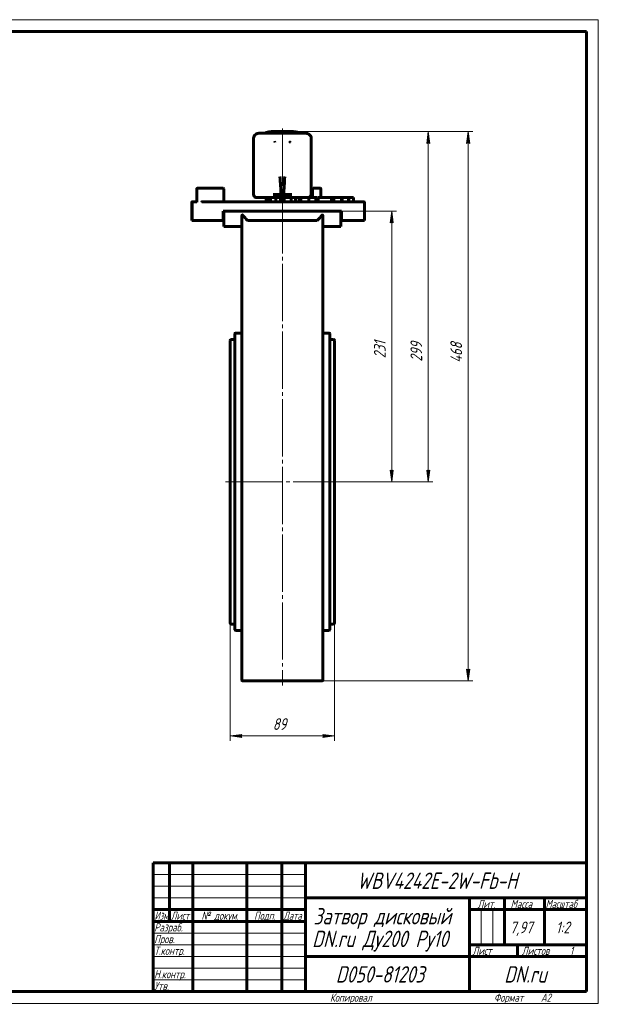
# Model space of a CAD drawing. Header units: millimetres. Extents: x 0 to 594, y 0 to 420.
# Tile 5 of 5: x 347 to 594, y 0 to 420. Entities that reach past the tile are written whole.
import ezdxf

# ---------------------------------------------------------------- set-up
doc = ezdxf.new("R2010")
doc.units = ezdxf.units.MM
for name, pattern in [('K5LT_AXLED', [28.899195, 24.399195, -1.5, 1.5, -1.5]), ('K5LT_BASIC', [0]), ('K5LT_THIN', [0])]:
    doc.linetypes.add(name, pattern=pattern)
doc.layers.add('Системный слой', color=7, linetype='Continuous')
doc.layers.add('Системный слой (1)', color=251, linetype='Continuous', true_color=0x6c6c6c)
doc.styles.add('KDIMTEXTSTYLE', font='txt', dxfattribs={"width": 0.96, "oblique": 15, "height": 5})
doc.styles.add('KTEXTSTYLE', font='txt', dxfattribs={"width": 0.96, "height": 5})
doc.dimstyles.new('KDIMSTYLE (0.50)', dxfattribs={"dimtxt": 5, "dimasz": 1, "dimexe": 2, "dimexo": 0, "dimgap": 1, "dimtad": 1, "dimlfac": 2, "dimtxsty": 'KDIMTEXTSTYLE', "dimsah": 1, "dimcen": 0, "dimdle": 1, "dimadec": 0, "dimazin": 0, "dimtfac": 0.667, "dimtmove": 0, "dimatfit": 3, "dimfxl": 1, "dimtvp": 1, "dimtolj": 1, "dimtzin": 0, "dimarcsym": 0})

# ---------------------------------------------------------------- blocks, each defined once
blk = doc.blocks.new('U9')
at = {"layer": 'Системный слой (1)', "color": 143, "linetype": 'K5LT_BASIC', "lineweight": 60, "true_color": 0x33acca}
for p, q in [((479.43, 222.7), (479.43, 285.95)), ((479.43, 159.45), (479.43, 222.7))]:
    blk.add_line(p, q, dxfattribs=at)
blk = doc.blocks.new('U10')
at = {"layer": 'Системный слой (1)', "color": 143, "linetype": 'K5LT_BASIC', "lineweight": 60, "true_color": 0x33acca}
for p, q in [((438.93, 161.9), (437.43, 161.9)), ((480.93, 161.9), (479.43, 161.9))]:
    blk.add_line(p, q, dxfattribs=at)
blk = doc.blocks.new('U11')
at = {"layer": 'Системный слой (1)', "color": 143, "linetype": 'K5LT_BASIC', "lineweight": 60, "true_color": 0x33acca}
for p, q in [((436.93, 276.26), (436.93, 274.53)), ((436.93, 170.86), (436.93, 169.13))]:
    blk.add_line(p, q, dxfattribs=at)
blk = doc.blocks.new('U12')
at = {"layer": 'Системный слой (1)', "color": 143, "linetype": 'K5LT_BASIC', "lineweight": 60, "true_color": 0x33acca}
for p, q in [((481.43, 222.7), (481.43, 283)), ((481.43, 162.4), (481.43, 222.7))]:
    blk.add_line(p, q, dxfattribs=at)
blk = doc.blocks.new('U13')
at = {"layer": 'Системный слой (1)', "color": 143, "linetype": 'K5LT_BASIC', "lineweight": 60, "true_color": 0x33acca}
for p, q in [((438.93, 283.5), (437.43, 283.5)), ((480.93, 283.5), (479.43, 283.5))]:
    blk.add_line(p, q, dxfattribs=at)
blk = doc.blocks.new('U14')
at = {"layer": 'Системный слой (1)', "color": 143, "linetype": 'K5LT_BASIC', "lineweight": 60, "true_color": 0x33acca}
for p, q in [((457.54, 372.27), (457.85, 372.27)), ((460.34, 372.27), (460.61, 372.27))]:
    blk.add_line(p, q, dxfattribs=at)
blk = doc.blocks.new('U15')
at = {"layer": 'Системный слой (1)', "color": 143, "linetype": 'K5LT_BASIC', "lineweight": 60, "true_color": 0x33acca}
for p, q in [((448.47, 344.02), (452.21, 344.02)), ((453.53, 344.02), (454.07, 344.02))]:
    blk.add_line(p, q, dxfattribs=at)
blk = doc.blocks.new('U16')
at = {"layer": 'Системный слой (1)', "color": 143, "linetype": 'K5LT_BASIC', "lineweight": 60, "true_color": 0x33acca}
for p, q in [((464.3, 344.02), (464.85, 344.02)), ((467.13, 344.02), (469.9, 344.02))]:
    blk.add_line(p, q, dxfattribs=at)
blk = doc.blocks.new('U17')
at = {"layer": 'Системный слой (1)', "color": 143, "linetype": 'K5LT_BASIC', "lineweight": 60, "true_color": 0x33acca}
for p, q in [((458.71, 371.51), (458.69, 371.51)), ((458.73, 371.51), (458.71, 371.51)), ((458.75, 371.51), (458.73, 371.51))]:
    blk.add_line(p, q, dxfattribs=at)
blk = doc.blocks.new('U18')
at = {"layer": 'Системный слой (1)', "color": 143, "linetype": 'K5LT_BASIC', "lineweight": 60, "true_color": 0x33acca}
for p, q in [((460.07, 372.2), (460.06, 372.2)), ((460.13, 372.19), (460.07, 372.2)), ((460.16, 372.19), (460.13, 372.19)), ((460.17, 372.19), (460.16, 372.19)), ((460.18, 372.19), (460.17, 372.19)), ((460.18, 372.18), (460.18, 372.18)), ((460.18, 372.18), (460.18, 372.18)), ((460.18, 372.18), (460.18, 372.19)), ((460.18, 372.19), (460.18, 372.19)), ((460.18, 372.19), (460.18, 372.19)), ((460.18, 372.19), (460.18, 372.19)), ((460.18, 372.19), (460.18, 372.19)), ((460.19, 372.18), (460.18, 372.18)), ((460.18, 372.18), (460.18, 372.18)), ((460.2, 372.18), (460.19, 372.18)), ((460.19, 372.18), (460.19, 372.18)), ((460.19, 372.18), (460.19, 372.18)), ((460.21, 372.18), (460.2, 372.18)), ((460.22, 372.18), (460.21, 372.18)), ((460.21, 372.18), (460.21, 372.18)), ((460.24, 372.17), (460.22, 372.18)), ((460.22, 372.18), (460.22, 372.18)), ((460.22, 372.18), (460.22, 372.18)), ((460.25, 372.15), (460.24, 372.17))]:
    blk.add_line(p, q, dxfattribs=at)
blk = doc.blocks.new('U19')
at = {"layer": 'Системный слой (1)', "color": 143, "linetype": 'K5LT_BASIC', "lineweight": 60, "true_color": 0x33acca}
for p, q in [((456.35, 344.02), (458.43, 344.02)), ((459.93, 344.02), (463.55, 344.02))]:
    blk.add_line(p, q, dxfattribs=at)
blk = doc.blocks.new('U20')
at = {"layer": 'Системный слой (1)', "color": 143, "linetype": 'K5LT_BASIC', "lineweight": 60, "true_color": 0x33acca}
for q in [(458.66, 371.51), (458.69, 371.51)]:
    blk.add_line((458.69, 371.51), q, dxfattribs=at)
blk = doc.blocks.new('U21')
at = {"layer": 'Системный слой (1)', "color": 143, "linetype": 'K5LT_BASIC', "lineweight": 60, "true_color": 0x33acca}
for p, q in [((457.91, 372.15), (457.9, 372.15)), ((457.9, 372.15), (457.9, 372.14)), ((457.92, 372.16), (457.91, 372.16)), ((457.91, 372.16), (457.91, 372.16)), ((457.91, 372.16), (457.91, 372.16)), ((457.91, 372.16), (457.91, 372.15)), ((457.91, 372.15), (457.91, 372.15)), ((457.91, 372.15), (457.91, 372.15)), ((457.91, 372.15), (457.91, 372.15)), ((457.91, 372.15), (457.91, 372.15)), ((457.91, 372.15), (457.91, 372.15)), ((457.91, 372.15), (457.91, 372.15)), ((457.91, 372.15), (457.91, 372.15)), ((457.93, 372.17), (457.92, 372.16)), ((457.92, 372.16), (457.92, 372.16)), ((457.92, 372.16), (457.92, 372.16)), ((457.92, 372.16), (457.92, 372.16)), ((457.92, 372.16), (457.92, 372.16)), ((457.92, 372.16), (457.92, 372.16)), ((457.94, 372.17), (457.93, 372.17)), ((457.93, 372.17), (457.93, 372.17)), ((457.93, 372.17), (457.93, 372.17)), ((457.93, 372.17), (457.93, 372.17)), ((457.93, 372.17), (457.93, 372.17)), ((457.93, 372.17), (457.93, 372.17)), ((457.95, 372.17), (457.94, 372.17)), ((457.94, 372.17), (457.94, 372.17)), ((457.94, 372.17), (457.94, 372.17)), ((457.94, 372.17), (457.94, 372.17)), ((457.94, 372.17), (457.94, 372.17)), ((457.94, 372.17), (457.94, 372.17)), ((458, 372.18), (457.95, 372.17)), ((457.95, 372.17), (457.95, 372.17)), ((458.08, 372.19), (458, 372.18))]:
    blk.add_line(p, q, dxfattribs=at)
blk = doc.blocks.new('D4')
at = {"layer": 'Системный слой (1)'}
for points in [[(441.43, 114.15), (441.93, 114.81), (436.93, 114.15), (441.93, 113.49)], [(481.43, 114.15), (476.43, 114.81), (476.93, 114.15), (476.43, 113.49)]]:
    blk.add_hatch(color=7, dxfattribs=at).paths.add_polyline_path(points)
at = {"layer": 'Системный слой (1)', "color": 7, "linetype": 'K5LT_THIN', "lineweight": 18, "true_color": 0xffffff}
for p, q in [((481.43, 170.86), (481.43, 112.15)), ((436.93, 162.4), (436.93, 112.15)), ((436.93, 114.15), (441.93, 114.81)), ((441.93, 113.49), (436.93, 114.15)), ((441.93, 114.81), (441.43, 114.15)), ((441.43, 114.15), (441.93, 113.49)), ((476.93, 114.15), (476.43, 114.81)), ((476.43, 114.81), (481.43, 114.15)), ((481.43, 114.15), (476.43, 113.49)), ((476.43, 113.49), (476.93, 114.15))]:
    blk.add_line(p, q, dxfattribs=at)
blk.add_wipeout([(455.1, 115.15), (455.1, 122.53), (462.94, 122.53), (462.94, 115.15)]).dxf.layer = 'Системный слой (1)'
blk.add_line((436.93, 114.15), (481.43, 114.15), dxfattribs=at)
at = {"layer": 'Системный слой (1)', "color": 7, "insert": (455.1, 121.74), "char_height": 5, "attachment_point": 1, "style": 'KTEXTSTYLE'}
blk.add_mtext('\\fArial|b0|c204|p34;\\H5.0;\\W1.000;\\Q15;\\fGOST Type AU|b0|i0|c204|p34;\\Q15;\\W0.960;89', dxfattribs=at)
blk = doc.blocks.new('KDIMARROW_01')
at = {"layer": 'Системный слой'}
blk.add_hatch(color=0, dxfattribs=at).paths.add_polyline_path([(-5, -0.66), (0, 0), (-5, 0.66), (-4.5, 0)])
at = {"layer": 'Системный слой', "color": 0, "linetype": 'K5LT_THIN', "lineweight": 18}
for p, q in [((-4.5, 0), (-5, 0.66)), ((-5, 0.66), (0, 0)), ((0, 0), (-5, -0.66)), ((-5, -0.66), (-4.5, 0))]:
    blk.add_line(p, q, dxfattribs=at)
at = {"layer": 'Системный слой (1)', "color": 0, "linetype": 'K5LT_THIN', "lineweight": 18}
blk.add_line((186.15, 222.7), (185.65, 222.7), dxfattribs=at)
blk = doc.blocks.new('D5')
at = {"layer": 'Системный слой (1)'}
for points in [[(506.49, 333.2), (505.83, 338.2), (505.18, 333.2), (505.83, 333.7)], [(505.83, 222.7), (506.49, 227.7), (505.83, 227.2), (505.18, 227.7)]]:
    blk.add_hatch(color=7, dxfattribs=at).paths.add_polyline_path(points)
at = {"layer": 'Системный слой (1)', "color": 7, "linetype": 'K5LT_THIN', "lineweight": 18, "true_color": 0xffffff}
for p, q in [((483.89, 338.2), (507.83, 338.2)), ((505.18, 333.2), (505.83, 338.2)), ((505.83, 338.2), (506.49, 333.2)), ((505.83, 333.7), (505.18, 333.2)), ((506.49, 333.2), (505.83, 333.7)), ((505.83, 222.7), (505.18, 227.7)), ((505.18, 227.7), (505.83, 227.2)), ((505.83, 227.2), (506.49, 227.7)), ((506.49, 227.7), (505.83, 222.7)), ((481.43, 222.7), (507.83, 222.7))]:
    blk.add_line(p, q, dxfattribs=at)
blk.add_wipeout([(504.83, 275.44), (497.45, 275.44), (497.45, 285.06), (504.83, 285.06)]).dxf.layer = 'Системный слой (1)'
blk.add_line((505.83, 338.2), (505.83, 222.7), dxfattribs=at)
at = {"layer": 'Системный слой (1)', "color": 7, "insert": (498.25, 275.44), "char_height": 5, "attachment_point": 1, "rotation": 90, "style": 'KTEXTSTYLE'}
blk.add_mtext('\\fArial|b0|c204|p34;\\H5.0;\\W1.000;\\Q15;\\fGOST Type AU|b0|i0|c204|p34;\\Q15;\\W0.960;231', dxfattribs=at)
blk = doc.blocks.new('D6')
at = {"layer": 'Системный слой (1)'}
for points in [[(522.08, 367.2), (521.42, 372.2), (520.77, 367.2), (521.42, 367.7)], [(521.42, 222.7), (522.08, 227.7), (521.42, 227.2), (520.77, 227.7)]]:
    blk.add_hatch(color=7, dxfattribs=at).paths.add_polyline_path(points)
at = {"layer": 'Системный слой (1)', "color": 7, "linetype": 'K5LT_THIN', "lineweight": 18, "true_color": 0xffffff}
for p, q in [((463.71, 372.2), (523.42, 372.2)), ((520.77, 367.2), (521.42, 372.2)), ((521.42, 372.2), (522.08, 367.2)), ((521.42, 367.7), (520.77, 367.2)), ((522.08, 367.2), (521.42, 367.7)), ((521.42, 222.7), (520.77, 227.7)), ((520.77, 227.7), (521.42, 227.2)), ((521.42, 227.2), (522.08, 227.7)), ((522.08, 227.7), (521.42, 222.7)), ((481.43, 222.7), (523.42, 222.7))]:
    blk.add_line(p, q, dxfattribs=at)
blk.add_wipeout([(520.42, 274.02), (513.04, 274.02), (513.04, 284.92), (520.42, 284.92)]).dxf.layer = 'Системный слой (1)'
blk.add_line((521.42, 222.7), (521.42, 372.2), dxfattribs=at)
at = {"layer": 'Системный слой (1)', "color": 7, "insert": (513.84, 274.02), "char_height": 5, "attachment_point": 1, "rotation": 90, "style": 'KTEXTSTYLE'}
blk.add_mtext('\\fArial|b0|c204|p34;\\H5.0;\\W1.000;\\Q15;\\fGOST Type AU|b0|i0|c204|p34;\\Q15;\\W0.960;299', dxfattribs=at)
blk = doc.blocks.new('D7')
at = {"layer": 'Системный слой (1)'}
for points in [[(539.11, 367.2), (538.45, 372.2), (537.8, 367.2), (538.45, 367.7)], [(538.45, 137.7), (539.11, 142.7), (538.45, 142.2), (537.8, 142.7)]]:
    blk.add_hatch(color=7, dxfattribs=at).paths.add_polyline_path(points)
at = {"layer": 'Системный слой (1)', "color": 7, "linetype": 'K5LT_THIN', "lineweight": 18, "true_color": 0xffffff}
for p, q in [((463.6, 372.2), (540.45, 372.2)), ((537.8, 367.2), (538.45, 372.2)), ((538.45, 372.2), (539.11, 367.2)), ((538.45, 367.7), (537.8, 367.2)), ((539.11, 367.2), (538.45, 367.7)), ((538.45, 137.7), (537.8, 142.7)), ((537.8, 142.7), (538.45, 142.2)), ((538.45, 142.2), (539.11, 142.7)), ((539.11, 142.7), (538.45, 137.7)), ((476.18, 137.7), (540.45, 137.7))]:
    blk.add_line(p, q, dxfattribs=at)
blk.add_wipeout([(537.45, 273.53), (530.07, 273.53), (530.07, 284.42), (537.45, 284.42)]).dxf.layer = 'Системный слой (1)'
blk.add_line((538.45, 372.2), (538.45, 137.7), dxfattribs=at)
at = {"layer": 'Системный слой (1)', "color": 7, "insert": (530.87, 273.53), "char_height": 5, "attachment_point": 1, "rotation": 90, "style": 'KTEXTSTYLE'}
blk.add_mtext('\\fArial|b0|c204|p34;\\H5.0;\\W1.000;\\Q15;\\fGOST Type AU|b0|i0|c204|p34;\\Q15;\\W0.960;468', dxfattribs=at)
blk = doc.blocks.new('U22')
at = {"color": 7, "linetype": 'K5LT_THIN', "lineweight": 18, "true_color": 0xffffff}
for p, q in [((0, 420), (594, 420)), ((594, 420), (594, 0)), ((404, 55), (469, 55)), ((404, 50), (469, 50)), ((404, 45), (469, 45)), ((543.96, 25), (543.96, 40)), ((548.98, 25), (548.98, 40)), ((404, 30), (469, 30)), ((404, 25), (469, 25)), ((404, 20), (469, 20)), ((404, 15), (469, 15)), ((404, 10), (469, 10)), ((594, 0), (0, 0))]:
    blk.add_line(p, q, dxfattribs=at)
at = {"color": 143, "linetype": 'K5LT_BASIC', "lineweight": 60, "true_color": 0x33acca}
for p, q in [((20, 415), (589, 415)), ((589, 415), (589, 5)), ((404, 60), (589, 60)), ((404, 5), (404, 60)), ((411, 35), (411, 60)), ((421, 5), (421, 60)), ((444, 5), (444, 60)), ((459, 5), (459, 60)), ((469, 5), (469, 60)), ((469, 45), (589, 45)), ((539, 5), (539, 45)), ((554, 25), (554, 45)), ((571, 25), (571, 45)), ((404, 40), (469, 40)), ((539, 40), (554, 40)), ((554, 40), (589, 40)), ((404, 35), (469, 35)), ((539, 25), (589, 25)), ((559.57, 20), (559.57, 25)), ((469, 20), (539, 20)), ((539, 20), (589, 20)), ((589, 5), (20, 5))]:
    blk.add_line(p, q, dxfattribs=at)
at = {"color": 7, "attachment_point": 1, "style": 'KTEXTSTYLE'}
for s, insert, char_height in [('\\fArial|b0|c204|p34;\\H5.0;\\W1.000;\\Q15;\\fGOST Type AU|b0|i0|c204|p34;\\Q15;\\W0.960;\\H7.00;WBV4242E-2W-Fb-H', (491.05, 55.86), 7), ('\\fArial|b0|c204|p34;\\H5.0;\\W1.000;\\Q15;\\fGOST Type AU|b0|i0|c204|p34;\\Q15;\\W0.960;\\H3.50;Лит.', (542.47, 44.18), 3.5), ('\\fArial|b0|c204|p34;\\H5.0;\\W1.000;\\Q15;\\fGOST Type AU|b0|i0|c204|p34;\\Q15;\\W0.960;\\H3.50;Масса', (556.58, 44.18), 3.5), ('\\fArial|b0|c204|p34;\\H5.0;\\W1.000;\\Q15;\\fGOST Type AU|b0|i0|c204|p34;\\Q15;\\W0.926;\\H3.50;Масштаб', (571.52, 44.18), 3.5), ('\\fArial|b0|c204|p34;\\H5.0;\\W1.000;\\Q15;\\fGOST Type AU|b0|i0|c204|p34;\\Q15;\\W0.786;\\H3.50;Изм.', (404.62, 39.18), 3.5), ('\\fArial|b0|c204|p34;\\H5.0;\\W1.000;\\Q15;\\fGOST Type AU|b0|i0|c204|p34;\\Q15;\\W0.800;\\H3.50;Лист', (411.61, 39.18), 3.5), ('\\fArial|b0|c204|p34;\\H5.0;\\W1.000;\\Q15;\\fGOST Type AU|b0|i0|c204|p34;\\Q15;\\W0.960;\\H3.50;№ докум.', (424.63, 39.18), 3.5), ('\\fArial|b0|c204|p34;\\H5.0;\\W1.000;\\Q15;\\fGOST Type AU|b0|i0|c204|p34;\\Q15;\\W0.960;\\H3.50;Подп.', (447.1, 39.18), 3.5), ('\\fArial|b0|c204|p34;\\H5.0;\\W1.000;\\Q15;\\fGOST Type AU|b0|i0|c204|p34;\\Q15;\\W0.800;\\H3.50;Дата', (459.61, 39.18), 3.5), ('\\fArial|b0|c204|p34;\\H5.0;\\W1.000;\\Q15;\\fGOST Type AU|b0|i0|c204|p34;\\Q15;\\W0.960;\\H7.00;Затвор дисковый', (472.44, 40.69), 7), ('\\fArial|b0|c204|p34;\\H5.0;\\W1.000;\\Q15;\\fGOST Type AU|b0|i0|c204|p34;\\Q15;\\W0.960;\\H3.50;Разраб.', (404.5, 34.18), 3.5), ('\\fArial|b0|c204|p34;\\H5.0;\\W1.000;\\Q15;\\fGOST Type AU|b0|i0|c204|p34;\\Q15;\\W0.960;7,97', (556.3, 34.9), 5), ('\\fArial|b0|c204|p34;\\H5.0;\\W1.000;\\Q15;\\fGOST Type AU|b0|i0|c204|p34;\\Q15;\\W0.960;{\\c16737820;1:2}', (575.92, 34.9), 5), ('\\fArial|b0|c204|p34;\\H5.0;\\W1.000;\\Q15;\\fGOST Type AU|b0|i0|c204|p34;\\Q15;\\W0.960;\\H7.00;DN.ru Ду200 Ру10', (471.89, 31.02), 7), ('\\fArial|b0|c204|p34;\\H5.0;\\W1.000;\\Q15;\\fGOST Type AU|b0|i0|c204|p34;\\Q15;\\W0.960;\\H3.50;Пров.', (404.5, 29.18), 3.5), ('\\fArial|b0|c204|p34;\\H5.0;\\W1.000;\\Q15;\\fGOST Type AU|b0|i0|c204|p34;\\Q15;\\W0.960;\\H3.50;Т.контр.', (404.5, 24.18), 3.5), ('\\fArial|b0|c204|p34;\\H5.0;\\W1.000;\\Q15;\\fGOST Type AU|b0|i0|c204|p34;\\Q15;\\W0.960;\\H3.50;Лист', (540.32, 24.18), 3.5), ('\\fArial|b0|c204|p34;\\H5.0;\\W1.000;\\Q15;\\fGOST Type AU|b0|i0|c204|p34;\\Q15;\\W0.960;\\H3.50;Листов', (561.36, 24.18), 3.5), ('\\fArial|b0|c204|p34;\\H5.0;\\W1.000;\\Q15;\\fGOST Type AU|b0|i0|c204|p34;\\Q15;\\W0.960;\\H3.50;1', (581.91, 24.18), 3.5), ('\\fArial|b0|c204|p34;\\H5.0;\\W1.000;\\Q15;\\fGOST Type AU|b0|i0|c204|p34;\\Q15;\\W0.960;\\H3.50;Н.контр.', (404.5, 14.18), 3.5), ('\\fArial|b0|c204|p34;\\H5.0;\\W1.000;\\Q15;\\fGOST Type AU|b0|i0|c204|p34;\\Q15;\\W0.960;\\H7.00;D050-81203', (481.98, 15.86), 7), ('\\fArial|b0|c204|p34;\\H5.0;\\W1.000;\\Q15;\\fGOST Type AU|b0|i0|c204|p34;\\Q15;\\W0.960;\\H7.00;DN.ru', (553.84, 15.86), 7), ('\\fArial|b0|c204|p34;\\H5.0;\\W1.000;\\Q15;\\fGOST Type AU|b0|i0|c204|p34;\\Q15;\\W0.960;\\H3.50;Утв.', (404.5, 9.18), 3.5), ('\\fArial|b0|c204|p34;\\H5.0;\\W1.000;\\Q15;\\fGOST Type AU|b0|i0|c204|p34;\\Q15;\\W0.960;\\H3.50;Копировал', (479.5, 4.18), 3.5), ('\\fArial|b0|c204|p34;\\H5.0;\\W1.000;\\Q15;\\fGOST Type AU|b0|i0|c204|p34;\\Q15;\\W0.960;\\H3.50;Формат', (549.5, 4.18), 3.5), ('\\fArial|b0|c204|p34;\\H5.0;\\W1.000;\\Q15;\\fGOST Type AU|b0|i0|c204|p34;\\Q15;\\W0.960;\\H3.50;A2', (569.5, 4.18), 3.5)]:
    blk.add_mtext(s, dxfattribs=dict(at, insert=insert, char_height=char_height))

msp = doc.modelspace()

# ---------------------------------------------------------------- linework, layer by layer
at = {"layer": 'Системный слой (1)', "color": 143, "linetype": 'K5LT_BASIC', "lineweight": 60, "true_color": 0x33acca}
for p, q in [((454.8103, 371.5079), (449.2073, 371.5079)), ((457.5473, 372.1985), (454.7648, 372.1985)), ((458.6631, 371.5079), (454.8103, 371.5079)), ((457.5445, 372.2676), (457.5445, 372.1985)), ((457.5445, 372.1753), (457.5445, 372.044)), ((457.5445, 372.044), (457.5445, 371.9725)), ((458.2965, 372.2676), (457.8516, 372.2676)), ((457.8977, 372.1439), (457.8977, 372.1915)), ((458.0818, 372.2627), (458.0818, 372.1936)), ((458.2965, 372.2676), (459.0767, 372.2676)), ((459.9051, 372.1985), (458.2965, 372.1985)), ((458.6919, 371.5084), (458.6919, 371.5084)), ((458.6919, 371.5084), (458.6932, 371.5085)), ((458.7533, 371.5096), (459.6117, 371.5096)), ((459.0767, 372.2676), (459.9051, 372.2676)), ((459.6718, 371.5085), (459.6732, 371.5084)), ((459.6718, 371.5085), (459.7019, 371.5079)), ((459.7019, 371.5079), (463.5548, 371.5079)), ((460.339, 372.2676), (459.9051, 372.2676)), ((460.0567, 372.2652), (460.0567, 372.1961)), ((460.2607, 372.1974), (460.2607, 372.1512)), ((460.3676, 372.2674), (460.339, 372.2676)), ((460.6138, 372.2676), (460.6128, 372.1985)), ((463.6003, 372.1985), (460.6128, 372.1985)), ((460.6138, 372.2676), (460.6355, 372.2676)), ((460.6138, 372.0559), (460.6138, 372.1847)), ((460.6138, 372.0559), (460.6138, 371.9846)), ((460.6785, 372.259), (460.6785, 372.1985)), ((469.1577, 371.5079), (463.5548, 371.5079)), ((446.9053, 369.4362), (446.9053, 345.4035)), ((462.4456, 367.6851), (462.3461, 367.782)), ((471.4597, 345.4035), (471.4597, 369.4362)), ((422.6313, 342.2477), (422.6313, 347.7724)), ((422.9316, 348.0224), (422.8813, 348.0224)), ((424.8133, 348.0224), (422.9316, 348.0224)), ((425.013, 348.0224), (424.8133, 348.0224)), ((433.9339, 348.0224), (425.013, 348.0224)), ((434.1839, 342.2974), (434.1839, 347.7724)), ((455.1928, 345.4035), (455.9136, 345.4035)), ((458.197, 345.4035), (455.9136, 345.4035)), ((458.197, 345.4035), (458.6422, 345.4035)), ((458.6422, 345.4035), (458.7533, 345.4035)), ((459.6117, 345.4035), (458.7533, 345.4035)), ((459.6117, 345.4035), (459.7228, 345.4035)), ((459.7228, 345.4035), (460.168, 345.4035)), ((462.4514, 345.4035), (460.168, 345.4035)), ((462.4514, 345.4035), (463.1723, 345.4035)), ((472.1011, 347.7724), (472.1011, 344.0224)), ((472.3511, 348.0224), (475.3511, 348.0224)), ((475.6011, 344.0224), (475.6011, 347.7724)), ((420.5653, 342.0474), (420.5653, 334.1974)), ((420.6308, 342.0474), (420.6308, 334.1974)), ((420.8832, 342.2974), (420.8153, 342.2974)), ((420.8832, 342.2974), (420.8808, 342.2974)), ((421.2828, 342.2974), (420.8832, 342.2974)), ((421.3306, 342.2974), (421.2828, 342.2974)), ((421.3306, 342.2974), (421.2828, 342.2974)), ((422.6313, 342.2974), (421.3306, 342.2974)), ((429.0868, 342.2974), (425.0765, 342.2974)), ((429.136, 342.2974), (429.0868, 342.2974)), ((493.9325, 342.2974), (429.136, 342.2974)), ((443.9587, 342.2974), (442.8563, 342.2974)), ((448.44, 344.0224), (448.4661, 344.0224)), ((452.2112, 342.2974), (452.2112, 344.0224)), ((452.2112, 344.0224), (452.8703, 344.0224)), ((452.8703, 344.0224), (453.5325, 344.0224)), ((453.5325, 342.2974), (453.5325, 344.0224)), ((454.0668, 342.2974), (454.0668, 344.0224)), ((454.0668, 344.0224), (455.2089, 344.0224)), ((455.2089, 344.0224), (456.3479, 344.0224)), ((456.3479, 342.2974), (456.3479, 344.0224)), ((458.4325, 342.2974), (458.4325, 344.0224)), ((458.4325, 344.0224), (459.9325, 344.0224)), ((459.9325, 342.2974), (459.9325, 344.0224)), ((462.9325, 342.2974), (462.9325, 344.0224)), ((463.5548, 344.0224), (464.2959, 344.0224)), ((464.8531, 342.2974), (464.8531, 344.0224)), ((464.8531, 344.0224), (466.406, 344.0224)), ((466.406, 344.0224), (467.1304, 344.0224)), ((466.406, 342.2974), (466.406, 344.0224)), ((467.1304, 342.2974), (467.1304, 344.0224)), ((469.8989, 344.0224), (469.9251, 344.0224)), ((470.5122, 342.2974), (470.5122, 344.0224)), ((470.5122, 344.0224), (473.5122, 344.0224)), ((473.5122, 342.2974), (473.5122, 344.0224)), ((473.5122, 344.0224), (474.1617, 344.0224)), ((474.1617, 342.2974), (474.1617, 344.0224)), ((474.4269, 344.0224), (480.0838, 344.0224)), ((474.4269, 342.2974), (474.4269, 344.0224)), ((480.0838, 344.0224), (481.1444, 344.0224)), ((480.0838, 342.2974), (480.0838, 344.0224)), ((481.1444, 342.2974), (481.1444, 344.0224)), ((481.1444, 344.0224), (484.3772, 344.0224)), ((484.3772, 344.0224), (484.7522, 344.0224)), ((484.3772, 342.2974), (484.3772, 344.0224)), ((484.7522, 344.0224), (487.3956, 344.0224)), ((484.7522, 342.2974), (484.7522, 344.0224)), ((487.3956, 344.0224), (487.5897, 344.0224)), ((487.3956, 342.2974), (487.3956, 344.0224)), ((487.5897, 344.0224), (489.4913, 344.0224)), ((487.5897, 342.2974), (487.5897, 344.0224)), ((489.4913, 342.2974), (489.4913, 344.0224)), ((494.1825, 342.0474), (494.1825, 334.1974)), ((433.9325, 338.2974), (484.4325, 338.2974)), ((433.9325, 334.1974), (433.9325, 338.2974)), ((434.1825, 338.1974), (434.1825, 331.6974)), ((434.1825, 338.1974), (484.1825, 338.1974)), ((435.2783, 338.2974), (435.2783, 338.1974)), ((436.0967, 338.1974), (436.0967, 338.2974)), ((436.2823, 338.2974), (436.2823, 338.1974)), ((438.5641, 338.2974), (438.5641, 338.1974)), ((441.3221, 338.2974), (441.3221, 338.1974)), ((442.5864, 338.2974), (442.5864, 338.1974)), ((443.8545, 338.1974), (443.8545, 338.2974)), ((443.9132, 338.2974), (443.9132, 338.1974)), ((445.3613, 338.2974), (445.3613, 338.1974)), ((448.5831, 338.2974), (448.5831, 338.1974)), ((452.1213, 338.2974), (452.1213, 338.1974)), ((452.4427, 338.1974), (452.4427, 338.2974)), ((452.5846, 338.2974), (452.5846, 338.1974)), ((453.1004, 338.2974), (453.1004, 338.1974)), ((456.5663, 338.2974), (456.5663, 338.1974)), ((461.254, 338.2974), (461.254, 338.1974)), ((464.7279, 338.2974), (464.7279, 338.1974)), ((465.1796, 338.2974), (465.1796, 338.1974)), ((476.666, 338.2974), (476.666, 338.1974)), ((484.1825, 338.1974), (484.1825, 331.6974)), ((484.4325, 338.2974), (484.4325, 334.1974)), ((420.5653, 334.1974), (420.6308, 334.1974)), ((420.6308, 334.1974), (420.6357, 334.1974)), ((421.0352, 334.1974), (420.6357, 334.1974)), ((421.0352, 334.1974), (421.1309, 334.1974)), ((428.887, 334.1974), (421.1309, 334.1974)), ((428.887, 334.1974), (428.9199, 334.1974)), ((433.9325, 334.1974), (428.9199, 334.1974)), ((434.1825, 334.1974), (433.9325, 334.1974)), ((441.9325, 336.2631), (441.9325, 289.5276)), ((444.7047, 334.1974), (444.3458, 334.1974)), ((473.6603, 334.1974), (444.7047, 334.1974)), ((474.0193, 334.1974), (473.6603, 334.1974)), ((476.4325, 289.5276), (476.4325, 336.2631)), ((494.1825, 334.1974), (484.4325, 334.1974)), ((434.1825, 331.6974), (441.9325, 331.6974)), ((441.9325, 331.6974), (441.9325, 305.4474)), ((484.1825, 331.6974), (476.4325, 331.6974)), ((441.9325, 307.4474), (441.9325, 305.4474)), ((438.9325, 285.9474), (438.9325, 159.4474)), ((439.1825, 286.1974), (441.9325, 286.1974)), ((441.9325, 289.5276), (441.9325, 288.9001)), ((441.9325, 288.9001), (441.9325, 137.9474)), ((476.4325, 288.9001), (476.4325, 289.5276)), ((476.4325, 137.9474), (476.4325, 288.9001)), ((476.4325, 286.1974), (479.1825, 286.1974)), ((436.9325, 282.9974), (436.9325, 162.3974)), ((436.9325, 182.3404), (436.9325, 170.8634)), ((436.9325, 176.7723), (436.9325, 169.1313)), ((439.1825, 159.1974), (441.9325, 159.1974)), ((476.4325, 159.1974), (479.1825, 159.1974)), ((476.1825, 137.6974), (442.1825, 137.6974))]:
    msp.add_line(p, q, dxfattribs=at)
at = {"layer": 'Системный слой (1)', "color": 30, "linetype": 'K5LT_AXLED', "lineweight": 18, "true_color": 0xff8000}
for p, q in [((459.1825, 373.5096), (459.1825, 135.6974)), ((459.1825, 340.2974), (459.1825, 346.0224))]:
    msp.add_line(p, q, dxfattribs=at)
at = {"layer": 'Системный слой (1)', "color": 143, "linetype": 'K5LT_BASIC', "lineweight": 60, "true_color": 0x33acca}
for centre, radius, start, end in [((433.9339, 347.7724), 0.25, 0, 90), ((433.9339, 347.7724), 0.25, 0, 90), ((472.3511, 347.7724), 0.25, 90, 180), ((475.3511, 347.7724), 0.25, 0, 90), ((493.9325, 342.0474), 0.25, 0, 90), ((439.1825, 285.9474), 0.25, 90, 180), ((479.1825, 285.9474), 0.25, 0, 90), ((437.4325, 282.9974), 0.5, 90, 180), ((480.9325, 282.9974), 0.5, 0, 90), ((437.4325, 162.3974), 0.5, 180, 270), ((480.9325, 162.3974), 0.5, 270, 0), ((439.1825, 159.4474), 0.25, 180, 270), ((479.1825, 159.4474), 0.25, 270, 0), ((442.1825, 137.9474), 0.25, 180, 270), ((476.1825, 137.9474), 0.25, 270, 0)]:
    msp.add_arc(centre, radius, start, end, dxfattribs=at)
for centre, major_axis, ratio, start_param, end_param in [((449.2073, 369.4362), (-2.302, 0), 0.9, 4.71238898, 6.28318531), ((469.1577, 369.4362), (-2.302, 0), 0.9, 3.14159265, 4.71238898), ((456.6186, 367.4721), (-1.1522, -0.9098), 0.42655631, -1.37990458, -1.28299669), ((458.7533, 352.7013), (1.4213, -23.4987), 0.02463266, 4.69770993, 5.02667982), ((459.6117, 352.7013), (1.4213, 23.4987), 0.02463266, 4.39809814, 4.72706803), ((448.44, 345.4035), (-1.5347, 0), 0.9, 0, 1.57079633), ((469.9251, 345.4035), (1.5347, 0), 0.9, 4.71238898, 6.28318531), ((425.0765, 342.0474), (-0.3129, 0), 0.79896902, 4.71238898, 4.91654865), ((459.1825, 402.5326), (0, -75.3794), 0.46630766, -0.50481044, -0.43575896), ((459.1825, 402.5326), (0, -75.3794), 0.46630766, 0.43575896, 0.50481044)]:
    msp.add_ellipse(centre, major_axis=major_axis, ratio=ratio, start_param=start_param, end_param=end_param, dxfattribs=at)
for points, weights in [([(451.5093, 371.5079), (453.0466, 372.1985), (454.7648, 372.1985)], [1, 0.973328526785, 1]), ([(459.6117, 371.5096), (459.6425, 371.5096), (459.6733, 371.5084)], [1, 0.991747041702, 0.983959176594]), ([(422.8813, 348.0224), (422.6313, 348.0224), (422.6313, 347.7724)], [0.92713968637, 0.655586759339, 0.92713968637]), ([(420.8153, 342.2974), (420.5653, 342.2974), (420.5653, 342.0474)], [0.954751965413, 0.675111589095, 0.954751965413]), ([(420.8808, 342.2974), (420.6308, 342.2974), (420.6308, 342.0474)], [0.94911213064, 0.671123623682, 0.94911213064])]:
    msp.add_rational_spline(points, weights, degree=2, dxfattribs=at)
for points, knots in [([(457.7883, 372.2669), (457.7732, 372.2666), (457.7592, 372.2661), (457.7323, 372.2648), (457.7196, 372.264), (457.6947, 372.2621), (457.6829, 372.2609), (457.657, 372.2579), (457.6444, 372.256), (457.6276, 372.2529), (457.622, 372.2517), (457.6143, 372.2499), (457.6116, 372.2492), (457.609, 372.2485), (457.5952, 372.2447), (457.5725, 372.2356), (457.5518, 372.2154), (457.5461, 372.1965), (457.5447, 372.1822), (457.5445, 372.1788), (457.5445, 372.1753)], [-0.16575053, -0.16575053, -0.16575053, -0.16575053, -0.157250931, -0.157250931, -0.148175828, -0.148175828, -0.137881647, -0.137881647, -0.122963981, -0.122963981, -0.113742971, -0.113742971, -0.108046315, -0.108046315, -0.107600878, -0.07505332, -0.042384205, -0.00953764, -0.00953764, 0, 0, 0, 0]), ([(457.5445, 372.044), (458.1456, 372.0814), (458.7291, 372.0947), (459.7222, 372.0908), (460.1645, 372.0799), (460.6138, 372.0559)], [3.215394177, 3.215394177, 3.215394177, 3.215394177, 3.435574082, 3.435574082, 3.600920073, 3.600920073, 3.600920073, 3.600920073]), ([(460.6138, 371.9846), (460.0506, 372.0149), (459.5099, 372.0249), (458.5113, 372.0176), (458.0312, 372.0032), (457.5445, 371.9725)], [3.207529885, 3.207529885, 3.207529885, 3.207529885, 3.414728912, 3.414728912, 3.592988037, 3.592988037, 3.592988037, 3.592988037]), ([(457.8977, 372.1915), (457.8977, 372.1962), (457.8983, 372.2004), (457.9003, 372.2084), (457.9018, 372.2121), (457.9059, 372.2191), (457.9086, 372.2223), (457.9161, 372.2295), (457.9215, 372.2328), (457.9296, 372.2368), (457.9324, 372.238), (457.9373, 372.2399), (457.9394, 372.2407), (457.9703, 372.2515), (458.0171, 372.2585), (458.0818, 372.2627)], [-0.0764045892, -0.0764045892, -0.0764045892, -0.0764045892, -0.0726805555, -0.0726805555, -0.0686670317, -0.0686670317, -0.0641672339, -0.0641672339, -0.0569695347, -0.0569695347, -0.0530571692, -0.0530571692, -0.0497718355, -0.0497718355, 0, 0, 0, 0]), ([(458.0818, 372.2627), (458.1327, 372.2659), (458.1949, 372.2673), (458.2783, 372.2676), (458.2873, 372.2676), (458.2965, 372.2676)], [-0.1501438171, -0.1501438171, -0.1501438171, -0.1501438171, -0.1121489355, -0.1121489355, -0.1076273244, -0.1076273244, -0.1076273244, -0.1076273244]), ([(458.2965, 372.1985), (458.2495, 372.1985), (458.2067, 372.1982), (458.1361, 372.1964), (458.1074, 372.1953), (458.0818, 372.1936)], [0, 0, 0, 0, 0.0232083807, 0.0232083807, 0.0423962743, 0.0423962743, 0.0423962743, 0.0423962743]), ([(458.6641, 371.5079), (458.6647, 371.5079), (458.6653, 371.5079), (458.6668, 371.5079), (458.6677, 371.5079), (458.6702, 371.508), (458.6717, 371.508), (458.6751, 371.508), (458.677, 371.5081), (458.6807, 371.5081), (458.6826, 371.5082), (458.6862, 371.5083), (458.688, 371.5083), (458.6905, 371.5084), (458.6912, 371.5084), (458.6919, 371.5084)], [0, 0, 0, 0, 0.99295199, 0.99295199, 2.48237997, 2.48237997, 4.96475994, 4.96475994, 8.07026883, 8.07026883, 11.17577771, 11.17577771, 14.2812866, 14.2812866, 15.52754444, 15.52754444, 15.52754444, 15.52754444]), ([(459.6731, 371.5084), (459.6732, 371.5084), (459.6732, 371.5084), (459.6732, 371.5084), (459.6733, 371.5084), (459.6733, 371.5084), (459.6734, 371.5084), (459.6736, 371.5084), (459.6737, 371.5084), (459.674, 371.5084), (459.6742, 371.5084), (459.6748, 371.5084), (459.6753, 371.5084), (459.6765, 371.5083), (459.6774, 371.5083), (459.6799, 371.5082), (459.6815, 371.5082), (459.6851, 371.5081), (459.687, 371.5081), (459.6909, 371.508), (459.6929, 371.508), (459.6972, 371.5079), (459.6995, 371.5079), (459.7019, 371.5079)], [0, 0, 0, 0, 0.03073998, 0.03073998, 0.08453494, 0.08453494, 0.18443988, 0.18443988, 0.37656475, 0.37656475, 0.75312949, 0.75312949, 1.49857399, 1.49857399, 2.95465971, 2.95465971, 5.79723392, 5.79723392, 8.99723392, 8.99723392, 12.19723392, 12.19723392, 16, 16, 16, 16]), ([(460.0567, 372.2652), (460.1503, 372.2616), (460.2045, 372.2505), (460.2255, 372.2431), (460.2325, 372.2398), (460.2547, 372.2258), (460.2607, 372.2125), (460.2607, 372.1974)], [-0.0859709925, -0.0859709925, -0.0859709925, -0.0859709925, -0.0620428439, -0.0620428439, -0.0460721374, -0.0460721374, 0, 0, 0, 0]), ([(460.6138, 372.1847), (460.6138, 372.1908), (460.6133, 372.1962), (460.6114, 372.2062), (460.6099, 372.2108), (460.6061, 372.2192), (460.6037, 372.223), (460.5978, 372.2302), (460.5942, 372.2334), (460.5837, 372.2408), (460.5765, 372.2441), (460.5677, 372.2474), (460.5659, 372.248), (460.5639, 372.2487), (460.5637, 372.2488), (460.5429, 372.2556), (460.511, 372.2605), (460.4402, 372.2658), (460.4059, 372.267), (460.3676, 372.2674)], [-0.111940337, -0.111940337, -0.111940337, -0.111940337, -0.105736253, -0.105736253, -0.099279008, -0.099279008, -0.092447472, -0.092447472, -0.084459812, -0.084459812, -0.071171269, -0.071171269, -0.067741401, -0.067741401, -0.067333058, -0.067333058, -0.028150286, -0.028150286, 0, 0, 0, 0]), ([(466.8558, 371.5079), (466.8547, 371.5084), (466.8534, 371.509), (466.8516, 371.5098), (466.8509, 371.5101), (466.8488, 371.511), (466.8475, 371.5116), (466.8444, 371.513), (466.8426, 371.5138), (466.8378, 371.516), (466.8349, 371.5173), (466.8268, 371.5209), (466.8216, 371.5232), (466.8091, 371.5287), (466.8017, 371.532), (466.7825, 371.5404), (466.7707, 371.5456), (466.7381, 371.5596), (466.7174, 371.5685), (466.6669, 371.5898), (466.6371, 371.6022), (466.5594, 371.6338), (466.5114, 371.6529), (466.3788, 371.7038), (466.2939, 371.7347), (466.1033, 371.8005), (465.9973, 371.8345), (465.7835, 371.8982), (465.6756, 371.9278), (465.4583, 371.9826), (465.3489, 372.0078), (465.1288, 372.0535), (465.0182, 372.074), (464.7961, 372.1104), (464.6846, 372.1263), (464.4612, 372.1534), (464.3492, 372.1646), (464.1252, 372.1823), (464.0131, 372.1888), (463.8077, 372.1964), (463.7145, 372.1983), (463.6144, 372.1985), (463.607, 372.1985), (463.6003, 372.1985)], [0, 0, 0, 0, 0.02920349, 0.02920349, 0.04867296, 0.04867296, 0.0827441, 0.0827441, 0.13141689, 0.13141689, 0.20930243, 0.20930243, 0.34559334, 0.34559334, 0.54028963, 0.54028963, 0.8519512, 0.8519512, 1.39721411, 1.39721411, 2.17607835, 2.17607835, 3.4244456, 3.4244456, 5.60691446, 5.60691446, 8.29542682, 8.29542682, 10.99754528, 10.99754528, 13.70947103, 13.70947103, 16.42729978, 16.42729978, 19.14705861, 19.14705861, 21.86474415, 21.86474415, 24.57636143, 24.57636143, 26.8302029, 26.8302029, 26.993397, 26.993397, 26.993397, 26.993397]), ([(422.6313, 342.2477), (422.6313, 342.2436), (422.6316, 342.2395), (422.6347, 342.2108), (422.6452, 342.18), (422.6801, 342.1143), (422.7046, 342.0794), (422.7318, 342.0474)], [0.306795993, 0.306795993, 0.306795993, 0.306795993, 0.3125633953, 0.3125633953, 0.3458278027, 0.3458278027, 0.3790922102, 0.3790922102, 0.3790922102, 0.3790922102]), ([(424.6135, 342.0474), (424.6408, 342.0794), (424.6755, 342.1143), (424.7563, 342.18), (424.8022, 342.2108), (424.8813, 342.2519), (424.9185, 342.2678), (424.9756, 342.2847), (424.9943, 342.2891), (425.013, 342.2922)], [0, 0, 0, 0, 0.0332644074, 0.0332644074, 0.0665288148, 0.0665288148, 0.0891991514, 0.0891991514, 0.0999861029, 0.0999861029, 0.0999861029, 0.0999861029]), ([(442.1825, 336.5555), (442.1689, 336.5717), (442.1528, 336.5881), (442.1176, 336.6139), (442.0985, 336.6233), (442.0659, 336.6271), (442.0519, 336.6252), (442.0264, 336.6135), (442.0149, 336.6038), (441.9884, 336.5729), (441.9769, 336.5487), (441.9582, 336.4967), (441.9514, 336.4687), (441.9359, 336.3815), (441.9325, 336.3197), (441.9325, 336.2631)], [0.183352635, 0.183352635, 0.183352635, 0.183352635, 0.196837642, 0.196837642, 0.210322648, 0.210322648, 0.219304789, 0.219304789, 0.228286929, 0.228286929, 0.245289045, 0.245289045, 0.262291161, 0.262291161, 0.296295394, 0.296295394, 0.296295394, 0.296295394]), ([(476.4325, 336.2631), (476.4325, 336.3197), (476.4291, 336.3815), (476.4137, 336.4687), (476.4069, 336.4967), (476.3882, 336.5487), (476.3766, 336.5729), (476.3501, 336.6038), (476.3386, 336.6135), (476.3132, 336.6252), (476.2991, 336.6271), (476.2666, 336.6233), (476.2475, 336.6139), (476.2123, 336.5881), (476.1962, 336.5717), (476.1825, 336.5555)], [0.293188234, 0.293188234, 0.293188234, 0.293188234, 0.327192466, 0.327192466, 0.344194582, 0.344194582, 0.361196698, 0.361196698, 0.370178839, 0.370178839, 0.379160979, 0.379160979, 0.392645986, 0.392645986, 0.406130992, 0.406130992, 0.406130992, 0.406130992])]:
    msp.add_open_spline(points, degree=3, knots=knots, dxfattribs=at)
for points in [[(457.8516, 372.2676), (457.8295, 372.2676), (457.8084, 372.2674), (457.7883, 372.2669)], [(460.2607, 372.1512), (459.4565, 372.1768), (458.7069, 372.1754), (457.8977, 372.1439)], [(459.9051, 372.2676), (459.9626, 372.2676), (460.0131, 372.2669), (460.0567, 372.2652)], [(460.0567, 372.1961), (460.0135, 372.1979), (459.9631, 372.1985), (459.9051, 372.1985)], [(460.6355, 372.2676), (460.667, 372.2676), (460.6785, 372.2645), (460.6785, 372.259)], [(455.9195, 367.6851), (455.9267, 367.7387), (455.9416, 367.7862), (455.9647, 367.8289)], [(456.019, 367.782), (456.002, 367.7987), (455.9839, 367.8145), (455.9647, 367.8289)], [(462.4003, 367.8289), (462.3811, 367.8144), (462.363, 367.7986), (462.3461, 367.782)], [(462.4003, 367.8289), (462.4234, 367.7862), (462.4383, 367.7387), (462.4456, 367.6851)]]:
    msp.add_open_spline(points, degree=3, dxfattribs=at)

# ---------------------------------------------------------------- block references
at = {"layer": 'Системный слой (1)'}
for name in ['U14', 'U21', 'U20', 'U17', 'U18', 'U15', 'U19', 'U16', 'U9', 'U13', 'U12', 'U11', 'U10']:
    msp.add_blockref(name, (0, 0), dxfattribs=at)

# ---------------------------------------------------------------- next in the draw order: dimensions: what is measured, and where the dimension line sits
at = {"layer": 'Системный слой (1)', "color": 7}
dim = msp.add_linear_dim(base=(505.8346, 338.1974), p1=(481.4325, 222.6974), p2=(483.8876, 338.1974), angle=90, dimstyle='KDIMSTYLE (0.50)', override={"dimexo": 0, "dimpost": '\\fGOST Type AU|b0|c204|p34;\\H5.0;\\W0.960;\\Q15;<>', "dimblk1": 'KDIMARROW_01', "dimblk2": 'KDIMARROW_01', "dimse1": 0, "dimse2": 0, "dimclrt": 7, "dimtol": 1, "dimtp": 0, "dimtm": 0, "dimtdec": 5, "dimtolj": 1}, dxfattribs=at)
dim.commit()
dim.dimension.update_dxf_attribs({"geometry": 'D5', "text_midpoint": (505.8346, 280.4474), "dimtype": 160})
dim = msp.add_linear_dim(base=(436.9325, 114.1526), p1=(481.4325, 170.8634), p2=(436.9325, 162.3974), dimstyle='KDIMSTYLE (0.50)', override={"dimexo": 0, "dimpost": '\\fGOST Type AU|b0|c204|p34;\\H5.0;\\W0.960;\\Q15;<>', "dimblk1": 'KDIMARROW_01', "dimblk2": 'KDIMARROW_01', "dimse1": 0, "dimse2": 0, "dimclrt": 7, "dimtol": 1, "dimtp": 0, "dimtm": 0, "dimtdec": 5, "dimtolj": 1}, dxfattribs=at)
dim.commit()
dim.dimension.update_dxf_attribs({"geometry": 'D4', "text_midpoint": (459.1825, 114.1526), "dimtype": 160})

# ---------------------------------------------------------------- next in the draw order: linework, layer by layer
at = {"layer": 'Системный слой (1)', "color": 30, "linetype": 'K5LT_AXLED', "lineweight": 18, "true_color": 0xff8000}
msp.add_line((434.9325, 222.6974), (483.4325, 222.6974), dxfattribs=at)

# ---------------------------------------------------------------- next in the draw order: dimensions: what is measured, and where the dimension line sits
at = {"layer": 'Системный слой (1)', "color": 7}
dim = msp.add_linear_dim(base=(521.4244, 222.6974), p1=(463.7145, 372.1983), p2=(481.4325, 222.6974), angle=90, dimstyle='KDIMSTYLE (0.50)', override={"dimexo": 0, "dimpost": '\\fGOST Type AU|b0|c204|p34;\\H5.0;\\W0.960;\\Q15;<>', "dimblk1": 'KDIMARROW_01', "dimblk2": 'KDIMARROW_01', "dimse1": 0, "dimse2": 0, "dimclrt": 7, "dimtol": 1, "dimtp": 0, "dimtm": 0, "dimtdec": 5, "dimtolj": 1}, dxfattribs=at)
dim.commit()
dim.dimension.update_dxf_attribs({"geometry": 'D6', "text_midpoint": (521.4244, 279.6974), "dimtype": 160})

# ---------------------------------------------------------------- next in the draw order: dimensions: what is measured, and where the dimension line sits
dim = msp.add_linear_dim(base=(538.4543, 372.1985), p1=(476.1825, 137.6974), p2=(463.6003, 372.1985), angle=90, text='\\fGOST Type AU|b0|c204|p34;\\H5.0;\\W0.960;\\Q15;\\fGOST Type AU|b0|c204|p34;\\H5.0;\\W0.960;\\Q15;\\fGOST Type AU|b0|i0|c204|p34;\\Q15;468', dimstyle='KDIMSTYLE (0.50)', override={"dimexo": 0, "dimblk1": 'KDIMARROW_01', "dimblk2": 'KDIMARROW_01', "dimse1": 0, "dimse2": 0, "dimclrt": 7, "dimtolj": 1}, dxfattribs=at)
dim.commit()
dim.dimension.update_dxf_attribs({"geometry": 'D7', "text_midpoint": (538.4543, 279.1985), "dimtype": 160})

# ---------------------------------------------------------------- next in the draw order: block references
msp.add_blockref('U22', (0, 0))

doc.saveas('drawing.dxf')
